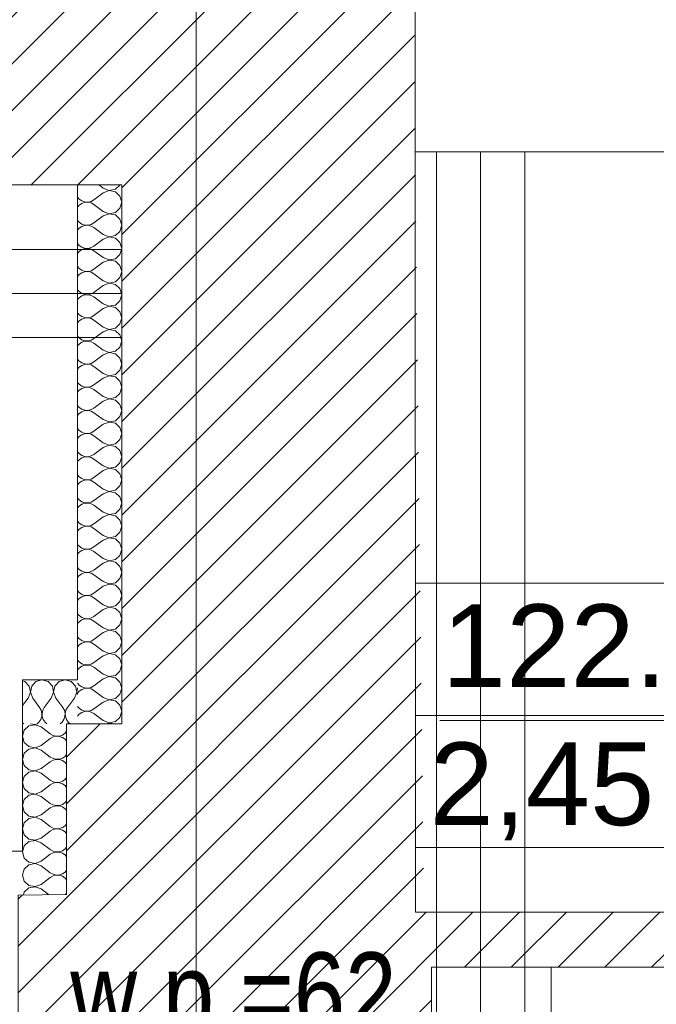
# Model space of a CAD drawing. Header units: millimetres. Extents: x -573548 to 674770, y -210017 to -47794.
# Tile 15 of 234: x 87293 to 88448, y -152610 to -150823. Entities that reach past the tile are written whole.
import ezdxf
from ezdxf.enums import TextEntityAlignment as Align

# ---------------------------------------------------------------- set-up
doc = ezdxf.new("R2010")
doc.units = ezdxf.units.MM
for name, color, linetype, lineweight in [('A.05 RZUT 1 PIĘTRA_is$0$A-OPISY-2_Nr_pióra__2', 8, 'Continuous', 9), ('A.05 RZUT 1 PIĘTRA_is$0$A-OPISY-3_Nr_pióra__6', 8, 'Continuous', 9), ('A.05 RZUT 1 PIĘTRA_is$0$belki nad_Nr_pióra__1', 8, 'Continuous', 9), ('A.05 RZUT 1 PIĘTRA_is$0$Drawing & Figure_Nr_pióra__18', 8, 'Continuous', 9), ('A.05 RZUT 1 PIĘTRA_is$0$linia nadproza_Nr_pióra__1', 8, 'Continuous', 9), ('A.05 RZUT 1 PIĘTRA_is$0$Nowe_00 ZMIANY_Nr_pióra__59', 8, 'Continuous', 9), ('A.05 RZUT 1 PIĘTRA_is$0$Nowe_Drawing & Figure_Nr_pióra__59', 8, 'Continuous', 9), ('A.05 RZUT 1 PIĘTRA_is$0$Nowe_Structural - Bearing_Nr_pióra__59', 8, 'Continuous', 9), ('A.05 RZUT 1 PIĘTRA_is$0$opisy inne_Nr_pióra__1', 8, 'Continuous', 9), ('A.05 RZUT 1 PIĘTRA_is$0$OSIE_Nr_pióra__1', 8, 'Continuous', 9), ('A.05 RZUT 1 PIĘTRA_is$0$platew_Nr_pióra__1', 8, 'Continuous', 9), ('A.05 RZUT 1 PIĘTRA_is$0$SCIANY_KONSTR_Nr_pióra__4', 8, 'Continuous', 9), ('A.05 RZUT 1 PIĘTRA_is$0$Structural - Bearing_Nr_pióra__21', 8, 'Continuous', 9), ('A.05 RZUT 1 PIĘTRA_is$0$Structural - Grid', 8, 'Continuous', 9), ('A.05 RZUT 1 PIĘTRA_is$0$Structural - Grid_Nr_pióra__17', 8, 'Continuous', 9), ('A.05 RZUT 1 PIĘTRA_is$0$WIDOK_Nr_pióra__1', 8, 'Continuous', 9)]:
    doc.layers.add(name, color=color, linetype=linetype, lineweight=lineweight)
doc.styles.add('A.05 RZUT 1 PIĘTRA_is$0$STYL_AUTOMATYCZNY_1', font='arial.ttf')
doc.styles.add('A.05 RZUT 1 PIĘTRA_is$0$STYL_AUTOMATYCZNY_4', font='arial.ttf', dxfattribs={"width": 0.8})
pattern_1 = [(45, (0, 0), (-42.426407, 42.426407), [])]

# ---------------------------------------------------------------- blocks, each defined once
blk = doc.blocks.new('*X48679')
at = {"layer": 'A.05 RZUT 1 PIĘTRA_is$0$Nowe_Drawing & Figure_Nr_pióra__59'}
for p, q in [((87728.8, -101128.9), (87720.6, -101122.8)), ((87728.8, -101128.9), (87739.5, -101133.1)), ((87739.5, -101133.2), (87728.8, -101137.3)), ((87739.5, -101133.1), (87750.8, -101130.9)), ((87750.8, -101135.4), (87739.5, -101133.2)), ((87750.8, -101130.9), (87759.2, -101123.2)), ((87759.2, -101143.1), (87750.8, -101135.4)), ((87759.2, -101123.2), (87759.4, -101122.8)), ((87682.4, -101145.2), (87685.2, -101148.6)), ((87685.2, -101148.6), (87690, -101151.9)), ((87690, -101151.9), (87695.5, -101153.8)), ((87701.3, -101154.1), (87706.9, -101152.7)), ((87706.9, -101152.7), (87712, -101149.9)), ((87728.8, -101137.3), (87712, -101149.9)), ((87762.4, -101154.1), (87759.2, -101143.1)), ((87685.2, -101159.6), (87682.4, -101163.1)), ((87690, -101156.4), (87685.2, -101159.6)), ((87695.5, -101154.5), (87690, -101156.4)), ((87695.5, -101153.8), (87701.3, -101154.1)), ((87701.3, -101154.2), (87695.5, -101154.5)), ((87706.9, -101155.5), (87701.3, -101154.2)), ((87712, -101158.3), (87706.9, -101155.5)), ((87728.8, -101170.9), (87712, -101158.3)), ((87728.8, -101170.9), (87739.5, -101175.1)), ((87750.8, -101172.9), (87759.2, -101165.2)), ((87759.2, -101165.2), (87762.4, -101154.1)), ((87682.4, -101187.2), (87685.2, -101190.6)), ((87728.8, -101179.3), (87712, -101191.9)), ((87739.5, -101175.2), (87728.8, -101179.3)), ((87739.5, -101175.1), (87750.8, -101172.9)), ((87750.8, -101177.4), (87739.5, -101175.2)), ((87759.2, -101185.1), (87750.8, -101177.4)), ((87762.4, -101196.1), (87759.2, -101185.1)), ((87685.2, -101201.6), (87682.4, -101205.1)), ((87685.2, -101190.6), (87690, -101193.9)), ((87690, -101198.4), (87685.2, -101201.6)), ((87690, -101193.9), (87695.5, -101195.8)), ((87695.5, -101196.5), (87690, -101198.4)), ((87695.5, -101195.8), (87701.3, -101196.1)), ((87701.3, -101196.2), (87695.5, -101196.5)), ((87701.3, -101196.1), (87706.9, -101194.7)), ((87706.9, -101197.5), (87701.3, -101196.2)), ((87706.9, -101194.7), (87712, -101191.9)), ((87712, -101200.3), (87706.9, -101197.5)), ((87728.8, -101212.9), (87712, -101200.3)), ((87759.2, -101207.2), (87762.4, -101196.1)), ((87728.8, -101221.3), (87712, -101233.9)), ((87728.8, -101212.9), (87739.5, -101217.1)), ((87739.5, -101217.2), (87728.8, -101221.3)), ((87739.5, -101217.1), (87750.8, -101214.9)), ((87750.8, -101219.4), (87739.5, -101217.2)), ((87750.8, -101214.9), (87759.2, -101207.2)), ((87759.2, -101227.1), (87750.8, -101219.4)), ((87682.4, -101229.2), (87685.2, -101232.6)), ((87685.2, -101232.6), (87690, -101235.9)), ((87690, -101240.4), (87685.2, -101243.6)), ((87690, -101235.9), (87695.5, -101237.8)), ((87695.5, -101238.5), (87690, -101240.4)), ((87695.5, -101237.8), (87701.3, -101238.1)), ((87701.3, -101238.2), (87695.5, -101238.5)), ((87701.3, -101238.1), (87706.9, -101236.7)), ((87706.9, -101239.5), (87701.3, -101238.2)), ((87706.9, -101236.7), (87712, -101233.9)), ((87712, -101242.3), (87706.9, -101239.5)), ((87728.8, -101254.9), (87712, -101242.3)), ((87762.4, -101238.1), (87759.2, -101227.1)), ((87759.2, -101249.2), (87762.4, -101238.1)), ((87685.2, -101243.6), (87682.4, -101247.1)), ((87728.8, -101254.9), (87739.5, -101259.1)), ((87739.5, -101259.2), (87728.8, -101263.3)), ((87739.5, -101259.1), (87750.8, -101256.9)), ((87750.8, -101261.4), (87739.5, -101259.2)), ((87750.8, -101256.9), (87759.2, -101249.2)), ((87682.4, -101271.2), (87685.2, -101274.6)), ((87685.2, -101274.6), (87690, -101277.9)), ((87690, -101277.9), (87695.5, -101279.8)), ((87706.9, -101278.7), (87712, -101275.9)), ((87728.8, -101263.3), (87712, -101275.9)), ((87759.2, -101269.1), (87750.8, -101261.4)), ((87762.4, -101280.1), (87759.2, -101269.1)), ((87685.2, -101285.6), (87682.4, -101289.1)), ((87690, -101282.4), (87685.2, -101285.6)), ((87695.5, -101280.5), (87690, -101282.4)), ((87695.5, -101279.8), (87701.3, -101280.1)), ((87701.3, -101280.2), (87695.5, -101280.5)), ((87701.3, -101280.1), (87706.9, -101278.7)), ((87706.9, -101281.5), (87701.3, -101280.2)), ((87712, -101284.3), (87706.9, -101281.5)), ((87728.8, -101296.9), (87712, -101284.3)), ((87750.8, -101298.9), (87759.2, -101291.2)), ((87759.2, -101291.2), (87762.4, -101280.1)), ((87682.4, -101313.2), (87685.2, -101316.6)), ((87728.8, -101305.3), (87712, -101317.9)), ((87728.8, -101296.9), (87739.5, -101301.1)), ((87739.5, -101301.2), (87728.8, -101305.3)), ((87739.5, -101301.1), (87750.8, -101298.9)), ((87750.8, -101303.4), (87739.5, -101301.2)), ((87759.2, -101311.1), (87750.8, -101303.4)), ((87762.4, -101322.1), (87759.2, -101311.1)), ((87685.2, -101327.6), (87682.4, -101331.1)), ((87685.2, -101316.6), (87690, -101319.9)), ((87690, -101324.4), (87685.2, -101327.6)), ((87690, -101319.9), (87695.5, -101321.8)), ((87695.5, -101322.5), (87690, -101324.4)), ((87695.5, -101321.8), (87701.3, -101322.1)), ((87701.3, -101322.2), (87695.5, -101322.5)), ((87701.3, -101322.1), (87706.9, -101320.7)), ((87706.9, -101323.5), (87701.3, -101322.2)), ((87706.9, -101320.7), (87712, -101317.9)), ((87712, -101326.3), (87706.9, -101323.5)), ((87728.8, -101338.9), (87712, -101326.3)), ((87759.2, -101333.2), (87762.4, -101322.1)), ((87728.8, -101347.3), (87712, -101359.9)), ((87728.8, -101338.9), (87739.5, -101343.1)), ((87739.5, -101343.2), (87728.8, -101347.3)), ((87739.5, -101343.1), (87750.8, -101340.9)), ((87750.8, -101345.4), (87739.5, -101343.2)), ((87750.8, -101340.9), (87759.2, -101333.2)), ((87759.2, -101353.1), (87750.8, -101345.4)), ((87682.4, -101355.2), (87685.2, -101358.6)), ((87685.2, -101358.6), (87690, -101361.9)), ((87690, -101366.4), (87685.2, -101369.6)), ((87690, -101361.9), (87695.5, -101363.8)), ((87695.5, -101364.5), (87690, -101366.4)), ((87695.5, -101363.8), (87701.3, -101364.1)), ((87701.3, -101364.2), (87695.5, -101364.5)), ((87701.3, -101364.1), (87706.9, -101362.7)), ((87706.9, -101365.5), (87701.3, -101364.2)), ((87706.9, -101362.7), (87712, -101359.9)), ((87712, -101368.3), (87706.9, -101365.5)), ((87762.4, -101364.1), (87759.2, -101353.1)), ((87759.2, -101375.2), (87762.4, -101364.1)), ((87685.2, -101369.6), (87682.4, -101373.1)), ((87728.8, -101380.9), (87712, -101368.3)), ((87728.8, -101380.9), (87739.5, -101385.1)), ((87739.5, -101385.2), (87728.8, -101389.3)), ((87739.5, -101385.1), (87750.8, -101382.9)), ((87750.8, -101387.4), (87739.5, -101385.2)), ((87750.8, -101382.9), (87759.2, -101375.2)), ((87682.4, -101397.2), (87685.2, -101400.6)), ((87685.2, -101400.6), (87690, -101403.9)), ((87706.9, -101404.7), (87712, -101401.9)), ((87728.8, -101389.3), (87712, -101401.9)), ((87759.2, -101395.1), (87750.8, -101387.4)), ((87762.4, -101406.1), (87759.2, -101395.1)), ((87685.2, -101411.6), (87682.4, -101415.1)), ((87690, -101408.4), (87685.2, -101411.6)), ((87690, -101403.9), (87695.5, -101405.8)), ((87695.5, -101406.5), (87690, -101408.4)), ((87695.5, -101405.8), (87701.3, -101406.1)), ((87701.3, -101406.2), (87695.5, -101406.5)), ((87701.3, -101406.1), (87706.9, -101404.7)), ((87706.9, -101407.5), (87701.3, -101406.2)), ((87712, -101410.3), (87706.9, -101407.5)), ((87728.8, -101422.9), (87712, -101410.3)), ((87750.8, -101424.9), (87759.2, -101417.2)), ((87759.2, -101417.2), (87762.4, -101406.1)), ((87682.4, -101439.2), (87685.2, -101442.6)), ((87728.8, -101431.3), (87712, -101443.9)), ((87728.8, -101422.9), (87739.5, -101427.1)), ((87739.5, -101427.2), (87728.8, -101431.3)), ((87739.5, -101427.1), (87750.8, -101424.9)), ((87750.8, -101429.4), (87739.5, -101427.2)), ((87759.2, -101437.1), (87750.8, -101429.4)), ((87762.4, -101448.1), (87759.2, -101437.1)), ((87685.2, -101453.6), (87682.4, -101457.1)), ((87685.2, -101442.6), (87690, -101445.9)), ((87690, -101450.4), (87685.2, -101453.6)), ((87690, -101445.9), (87695.5, -101447.8)), ((87695.5, -101448.5), (87690, -101450.4)), ((87695.5, -101447.8), (87701.3, -101448.1)), ((87701.3, -101448.2), (87695.5, -101448.5)), ((87701.3, -101448.1), (87706.9, -101446.7)), ((87706.9, -101449.5), (87701.3, -101448.2)), ((87706.9, -101446.7), (87712, -101443.9)), ((87712, -101452.3), (87706.9, -101449.5)), ((87728.8, -101464.9), (87712, -101452.3)), ((87759.2, -101459.2), (87762.4, -101448.1)), ((87728.8, -101473.3), (87712, -101485.9)), ((87728.8, -101464.9), (87739.5, -101469.1)), ((87739.5, -101469.2), (87728.8, -101473.3)), ((87739.5, -101469.1), (87750.8, -101466.9)), ((87750.8, -101471.4), (87739.5, -101469.2)), ((87750.8, -101466.9), (87759.2, -101459.2)), ((87759.2, -101479.1), (87750.8, -101471.4)), ((87682.4, -101481.2), (87685.2, -101484.6)), ((87685.2, -101484.6), (87690, -101487.9)), ((87690, -101492.4), (87685.2, -101495.6)), ((87690, -101487.9), (87695.5, -101489.8)), ((87695.5, -101490.5), (87690, -101492.4)), ((87695.5, -101489.8), (87701.3, -101490.1)), ((87701.3, -101490.2), (87695.5, -101490.5)), ((87701.3, -101490.1), (87706.9, -101488.7)), ((87706.9, -101491.5), (87701.3, -101490.2)), ((87706.9, -101488.7), (87712, -101485.9)), ((87712, -101494.3), (87706.9, -101491.5)), ((87762.4, -101490.1), (87759.2, -101479.1)), ((87759.2, -101501.2), (87762.4, -101490.1)), ((87685.2, -101495.6), (87682.4, -101499.1)), ((87728.8, -101506.9), (87712, -101494.3)), ((87728.8, -101506.9), (87739.5, -101511.1)), ((87739.5, -101511.1), (87750.8, -101508.9)), ((87750.8, -101508.9), (87759.2, -101501.2)), ((87682.4, -101523.2), (87685.2, -101526.6)), ((87685.2, -101526.6), (87690, -101529.9)), ((87706.9, -101530.7), (87712, -101527.9)), ((87728.8, -101515.3), (87712, -101527.9)), ((87739.5, -101511.2), (87728.8, -101515.3)), ((87750.8, -101513.4), (87739.5, -101511.2)), ((87759.2, -101521.1), (87750.8, -101513.4)), ((87762.4, -101532.1), (87759.2, -101521.1)), ((87685.2, -101537.6), (87682.4, -101541.1)), ((87690, -101534.4), (87685.2, -101537.6)), ((87690, -101529.9), (87695.5, -101531.8)), ((87695.5, -101532.5), (87690, -101534.4)), ((87695.5, -101531.8), (87701.3, -101532.1)), ((87701.3, -101532.2), (87695.5, -101532.5)), ((87701.3, -101532.1), (87706.9, -101530.7)), ((87706.9, -101533.5), (87701.3, -101532.2)), ((87712, -101536.3), (87706.9, -101533.5)), ((87728.8, -101548.9), (87712, -101536.3)), ((87750.8, -101550.9), (87759.2, -101543.2)), ((87759.2, -101543.2), (87762.4, -101532.1)), ((87728.8, -101557.3), (87712, -101569.9)), ((87728.8, -101548.9), (87739.5, -101553.1)), ((87739.5, -101553.2), (87728.8, -101557.3)), ((87739.5, -101553.1), (87750.8, -101550.9)), ((87750.8, -101555.4), (87739.5, -101553.2)), ((87759.2, -101563.1), (87750.8, -101555.4)), ((87762.4, -101574.1), (87759.2, -101563.1)), ((87682.4, -101565.2), (87685.2, -101568.6)), ((87685.2, -101579.6), (87682.4, -101583.1)), ((87685.2, -101568.6), (87690, -101571.9)), ((87690, -101576.4), (87685.2, -101579.6)), ((87690, -101571.9), (87695.5, -101573.8)), ((87695.5, -101574.5), (87690, -101576.4)), ((87695.5, -101573.8), (87701.3, -101574.1)), ((87701.3, -101574.2), (87695.5, -101574.5)), ((87701.3, -101574.1), (87706.9, -101572.7)), ((87706.9, -101575.5), (87701.3, -101574.2)), ((87706.9, -101572.7), (87712, -101569.9)), ((87712, -101578.3), (87706.9, -101575.5)), ((87728.8, -101590.9), (87712, -101578.3)), ((87759.2, -101585.2), (87762.4, -101574.1)), ((87728.8, -101599.3), (87712, -101611.9)), ((87728.8, -101590.9), (87739.5, -101595.1)), ((87739.5, -101595.2), (87728.8, -101599.3)), ((87739.5, -101595.1), (87750.8, -101592.9)), ((87750.8, -101597.4), (87739.5, -101595.2)), ((87750.8, -101592.9), (87759.2, -101585.2)), ((87759.2, -101605.1), (87750.8, -101597.4)), ((87682.4, -101607.2), (87685.2, -101610.6)), ((87685.2, -101610.6), (87690, -101613.9)), ((87690, -101613.9), (87695.5, -101615.8)), ((87695.5, -101616.5), (87690, -101618.4)), ((87695.5, -101615.8), (87701.3, -101616.1)), ((87701.3, -101616.2), (87695.5, -101616.5)), ((87701.3, -101616.1), (87706.9, -101614.7)), ((87706.9, -101617.5), (87701.3, -101616.2)), ((87706.9, -101614.7), (87712, -101611.9)), ((87712, -101620.3), (87706.9, -101617.5)), ((87762.4, -101616.1), (87759.2, -101605.1)), ((87759.2, -101627.2), (87762.4, -101616.1)), ((87685.2, -101621.6), (87682.4, -101625.1)), ((87690, -101618.4), (87685.2, -101621.6)), ((87728.8, -101632.9), (87712, -101620.3)), ((87728.8, -101632.9), (87739.5, -101637.1)), ((87739.5, -101637.1), (87750.8, -101634.9)), ((87750.8, -101634.9), (87759.2, -101627.2)), ((87682.4, -101649.2), (87685.2, -101652.6)), ((87685.2, -101652.6), (87690, -101655.9)), ((87728.8, -101641.3), (87712, -101653.9)), ((87739.5, -101637.2), (87728.8, -101641.3)), ((87750.8, -101639.4), (87739.5, -101637.2)), ((87759.2, -101647.1), (87750.8, -101639.4)), ((87762.4, -101658.1), (87759.2, -101647.1)), ((87685.2, -101663.6), (87682.4, -101667.1)), ((87690, -101660.4), (87685.2, -101663.6)), ((87690, -101655.9), (87695.5, -101657.8)), ((87695.5, -101658.5), (87690, -101660.4)), ((87695.5, -101657.8), (87701.3, -101658.1)), ((87701.3, -101658.2), (87695.5, -101658.5)), ((87701.3, -101658.1), (87706.9, -101656.7)), ((87706.9, -101659.5), (87701.3, -101658.2)), ((87706.9, -101656.7), (87712, -101653.9)), ((87712, -101662.3), (87706.9, -101659.5)), ((87728.8, -101674.9), (87712, -101662.3)), ((87750.8, -101676.9), (87759.2, -101669.2)), ((87759.2, -101669.2), (87762.4, -101658.1)), ((87728.8, -101683.3), (87712, -101695.9)), ((87728.8, -101674.9), (87739.5, -101679.1)), ((87739.5, -101679.2), (87728.8, -101683.3)), ((87739.5, -101679.1), (87750.8, -101676.9)), ((87750.8, -101681.4), (87739.5, -101679.2)), ((87759.2, -101689.1), (87750.8, -101681.4)), ((87762.4, -101700.1), (87759.2, -101689.1)), ((87682.4, -101691.2), (87685.2, -101694.6)), ((87685.2, -101705.6), (87682.4, -101709.1)), ((87685.2, -101694.6), (87690, -101697.9)), ((87690, -101702.4), (87685.2, -101705.6)), ((87690, -101697.9), (87695.5, -101699.8)), ((87695.5, -101700.5), (87690, -101702.4)), ((87695.5, -101699.8), (87701.3, -101700.1)), ((87701.3, -101700.2), (87695.5, -101700.5)), ((87701.3, -101700.1), (87706.9, -101698.7)), ((87706.9, -101701.5), (87701.3, -101700.2)), ((87706.9, -101698.7), (87712, -101695.9)), ((87712, -101704.3), (87706.9, -101701.5)), ((87728.8, -101716.9), (87712, -101704.3)), ((87759.2, -101711.2), (87762.4, -101700.1)), ((87728.8, -101725.3), (87712, -101737.9)), ((87728.8, -101716.9), (87739.5, -101721.1)), ((87739.5, -101721.2), (87728.8, -101725.3)), ((87739.5, -101721.1), (87750.8, -101718.9)), ((87750.8, -101723.4), (87739.5, -101721.2)), ((87750.8, -101718.9), (87759.2, -101711.2)), ((87759.2, -101731.1), (87750.8, -101723.4)), ((87682.4, -101733.2), (87685.2, -101736.6)), ((87685.2, -101736.6), (87690, -101739.9)), ((87690, -101739.9), (87695.5, -101741.8)), ((87695.5, -101742.5), (87690, -101744.4)), ((87695.5, -101741.8), (87701.3, -101742.1)), ((87701.3, -101742.2), (87695.5, -101742.5)), ((87701.3, -101742.1), (87706.9, -101740.7)), ((87706.9, -101743.5), (87701.3, -101742.2)), ((87706.9, -101740.7), (87712, -101737.9)), ((87762.4, -101742.1), (87759.2, -101731.1)), ((87759.2, -101753.2), (87762.4, -101742.1)), ((87685.2, -101747.6), (87682.4, -101751.1)), ((87690, -101744.4), (87685.2, -101747.6)), ((87712, -101746.3), (87706.9, -101743.5)), ((87728.8, -101758.9), (87712, -101746.3)), ((87728.8, -101758.9), (87739.5, -101763.1)), ((87739.5, -101763.1), (87750.8, -101760.9)), ((87750.8, -101760.9), (87759.2, -101753.2)), ((87682.4, -101775.2), (87685.2, -101778.6)), ((87685.2, -101778.6), (87690, -101781.9)), ((87728.8, -101767.3), (87712, -101779.9)), ((87739.5, -101763.2), (87728.8, -101767.3)), ((87750.8, -101765.4), (87739.5, -101763.2)), ((87759.2, -101773.1), (87750.8, -101765.4)), ((87762.4, -101784.1), (87759.2, -101773.1)), ((87685.2, -101789.6), (87682.4, -101793.1)), ((87690, -101786.4), (87685.2, -101789.6)), ((87690, -101781.9), (87695.5, -101783.8)), ((87695.5, -101784.5), (87690, -101786.4)), ((87695.5, -101783.8), (87701.3, -101784.1)), ((87701.3, -101784.2), (87695.5, -101784.5)), ((87701.3, -101784.1), (87706.9, -101782.7)), ((87706.9, -101785.5), (87701.3, -101784.2)), ((87706.9, -101782.7), (87712, -101779.9)), ((87712, -101788.3), (87706.9, -101785.5)), ((87728.8, -101800.9), (87712, -101788.3)), ((87750.8, -101802.9), (87759.2, -101795.2)), ((87759.2, -101795.2), (87762.4, -101784.1)), ((87728.8, -101809.3), (87712, -101821.9)), ((87728.8, -101800.9), (87739.5, -101805.1)), ((87739.5, -101805.2), (87728.8, -101809.3)), ((87739.5, -101805.1), (87750.8, -101802.9)), ((87750.8, -101807.4), (87739.5, -101805.2)), ((87759.2, -101815.1), (87750.8, -101807.4)), ((87682.4, -101817.2), (87685.2, -101820.6)), ((87685.2, -101831.6), (87682.4, -101835.1)), ((87685.2, -101820.6), (87690, -101823.9)), ((87690, -101828.4), (87685.2, -101831.6)), ((87690, -101823.9), (87695.5, -101825.8)), ((87695.5, -101826.5), (87690, -101828.4)), ((87695.5, -101825.8), (87701.3, -101826.1)), ((87701.3, -101826.2), (87695.5, -101826.5)), ((87701.3, -101826.1), (87706.9, -101824.7)), ((87706.9, -101827.5), (87701.3, -101826.2)), ((87706.9, -101824.7), (87712, -101821.9)), ((87712, -101830.3), (87706.9, -101827.5)), ((87728.8, -101842.9), (87712, -101830.3)), ((87762.4, -101826.1), (87759.2, -101815.1)), ((87759.2, -101837.2), (87762.4, -101826.1)), ((87728.8, -101842.9), (87739.5, -101847.1)), ((87739.5, -101847.2), (87728.8, -101851.3)), ((87739.5, -101847.1), (87750.8, -101844.9)), ((87750.8, -101849.4), (87739.5, -101847.2)), ((87750.8, -101844.9), (87759.2, -101837.2)), ((87759.2, -101857.1), (87750.8, -101849.4)), ((87682.4, -101859.2), (87685.2, -101862.6)), ((87685.2, -101862.6), (87690, -101865.9)), ((87690, -101865.9), (87695.5, -101867.8)), ((87695.5, -101867.8), (87701.3, -101868.1)), ((87701.3, -101868.2), (87695.5, -101868.5)), ((87701.3, -101868.1), (87706.9, -101866.7)), ((87706.9, -101869.5), (87701.3, -101868.2)), ((87706.9, -101866.7), (87712, -101863.9)), ((87728.8, -101851.3), (87712, -101863.9)), ((87762.4, -101868.1), (87759.2, -101857.1)), ((87759.2, -101879.2), (87762.4, -101868.1)), ((87685.2, -101873.6), (87682.4, -101877.1)), ((87690, -101870.4), (87685.2, -101873.6)), ((87695.5, -101868.5), (87690, -101870.4)), ((87712, -101872.3), (87706.9, -101869.5)), ((87728.8, -101884.9), (87712, -101872.3)), ((87728.8, -101884.9), (87739.5, -101889.1)), ((87750.8, -101886.9), (87759.2, -101879.2)), ((87682.4, -101901.2), (87685.2, -101904.6)), ((87728.8, -101893.3), (87712, -101905.9)), ((87739.5, -101889.2), (87728.8, -101893.3)), ((87739.5, -101889.1), (87750.8, -101886.9)), ((87750.8, -101891.4), (87739.5, -101889.2)), ((87759.2, -101899.1), (87750.8, -101891.4)), ((87762.4, -101910.1), (87759.2, -101899.1)), ((87685.2, -101915.6), (87682.4, -101919.1)), ((87685.2, -101904.6), (87690, -101907.9)), ((87690, -101912.4), (87685.2, -101915.6)), ((87690, -101907.9), (87695.5, -101909.8)), ((87695.5, -101910.5), (87690, -101912.4)), ((87695.5, -101909.8), (87701.3, -101910.1)), ((87701.3, -101910.2), (87695.5, -101910.5)), ((87701.3, -101910.1), (87706.9, -101908.7)), ((87706.9, -101911.5), (87701.3, -101910.2)), ((87706.9, -101908.7), (87712, -101905.9)), ((87712, -101914.3), (87706.9, -101911.5)), ((87728.8, -101926.9), (87712, -101914.3)), ((87750.8, -101928.9), (87759.2, -101921.2)), ((87759.2, -101921.2), (87762.4, -101910.1)), ((87728.8, -101935.3), (87712, -101947.9)), ((87728.8, -101926.9), (87739.5, -101931.1)), ((87739.5, -101931.2), (87728.8, -101935.3)), ((87739.5, -101931.1), (87750.8, -101928.9)), ((87750.8, -101933.4), (87739.5, -101931.2)), ((87759.2, -101941.1), (87750.8, -101933.4)), ((87682.4, -101943.2), (87685.2, -101946.6)), ((87685.2, -101946.6), (87690, -101949.9)), ((87690, -101954.4), (87685.2, -101957.6)), ((87690, -101949.9), (87695.5, -101951.8)), ((87695.5, -101952.5), (87690, -101954.4)), ((87695.5, -101951.8), (87701.3, -101952.1)), ((87701.3, -101952.2), (87695.5, -101952.5)), ((87701.3, -101952.1), (87706.9, -101950.7)), ((87706.9, -101953.5), (87701.3, -101952.2)), ((87706.9, -101950.7), (87712, -101947.9)), ((87712, -101956.3), (87706.9, -101953.5)), ((87728.8, -101968.9), (87712, -101956.3)), ((87762.4, -101952.1), (87759.2, -101941.1)), ((87759.2, -101963.2), (87762.4, -101952.1)), ((87685.2, -101957.6), (87682.4, -101961.1)), ((87728.8, -101968.9), (87739.5, -101973.1)), ((87739.5, -101973.2), (87728.8, -101977.3)), ((87739.5, -101973.1), (87750.8, -101970.9)), ((87750.8, -101975.4), (87739.5, -101973.2)), ((87750.8, -101970.9), (87759.2, -101963.2)), ((87759.2, -101983.1), (87750.8, -101975.4)), ((87682.4, -101985.2), (87685.2, -101988.6)), ((87685.2, -101988.6), (87690, -101991.9)), ((87690, -101991.9), (87695.5, -101993.8)), ((87701.3, -101994.1), (87706.9, -101992.7)), ((87706.9, -101992.7), (87712, -101989.9)), ((87728.8, -101977.3), (87712, -101989.9)), ((87762.4, -101994.1), (87759.2, -101983.1)), ((87685.2, -101999.6), (87682.4, -102003.1)), ((87690, -101996.4), (87685.2, -101999.6)), ((87695.5, -101994.5), (87690, -101996.4)), ((87695.5, -101993.8), (87701.3, -101994.1)), ((87701.3, -101994.2), (87695.5, -101994.5)), ((87706.9, -101995.5), (87701.3, -101994.2)), ((87712, -101998.3), (87706.9, -101995.5)), ((87728.8, -102010.9), (87712, -101998.3)), ((87728.8, -102010.9), (87739.5, -102015.1)), ((87750.8, -102012.9), (87759.2, -102005.2)), ((87759.2, -102005.2), (87762.4, -101994.1)), ((87682.4, -102027.2), (87685.2, -102030.6)), ((87728.8, -102019.3), (87712, -102031.9)), ((87739.5, -102015.2), (87728.8, -102019.3)), ((87739.5, -102015.1), (87750.8, -102012.9)), ((87750.8, -102017.4), (87739.5, -102015.2)), ((87759.2, -102025.1), (87750.8, -102017.4)), ((87762.4, -102036.1), (87759.2, -102025.1)), ((87685.2, -102041.6), (87682.4, -102045.1)), ((87685.2, -102030.6), (87690, -102033.9)), ((87690, -102038.4), (87685.2, -102041.6)), ((87690, -102033.9), (87695.5, -102035.8)), ((87695.5, -102036.5), (87690, -102038.4)), ((87695.5, -102035.8), (87701.3, -102036.1)), ((87701.3, -102036.2), (87695.5, -102036.5)), ((87701.3, -102036.1), (87706.9, -102034.7)), ((87706.9, -102037.5), (87701.3, -102036.2)), ((87706.9, -102034.7), (87712, -102031.9)), ((87712, -102040.3), (87706.9, -102037.5)), ((87728.8, -102052.9), (87712, -102040.3)), ((87759.2, -102047.2), (87762.4, -102036.1)), ((87728.8, -102061.3), (87712, -102073.9)), ((87728.8, -102052.9), (87739.5, -102057.1)), ((87739.5, -102057.2), (87728.8, -102061.3)), ((87739.5, -102057.1), (87750.8, -102054.9)), ((87750.8, -102059.4), (87739.5, -102057.2)), ((87750.8, -102054.9), (87759.2, -102047.2)), ((87759.2, -102067.1), (87750.8, -102059.4)), ((87682.4, -102069.2), (87685.2, -102072.6)), ((87685.2, -102072.6), (87690, -102075.9)), ((87690, -102080.4), (87685.2, -102083.6)), ((87690, -102075.9), (87695.5, -102077.8)), ((87695.5, -102078.5), (87690, -102080.4)), ((87695.5, -102077.8), (87701.3, -102078.1)), ((87701.3, -102078.2), (87695.5, -102078.5)), ((87701.3, -102078.1), (87706.9, -102076.7)), ((87706.9, -102079.5), (87701.3, -102078.2)), ((87706.9, -102076.7), (87712, -102073.9)), ((87712, -102082.3), (87706.9, -102079.5)), ((87728.8, -102094.9), (87712, -102082.3)), ((87762.4, -102078.1), (87759.2, -102067.1)), ((87759.2, -102089.2), (87762.4, -102078.1)), ((87685.2, -102083.6), (87682.4, -102087.1)), ((87728.8, -102094.9), (87739.5, -102099.1)), ((87739.5, -102099.2), (87735.4, -102100.8)), ((87739.5, -102099.1), (87750.8, -102096.9)), ((87747.7, -102100.8), (87739.5, -102099.2)), ((87750.8, -102096.9), (87759.2, -102089.2))]:
    blk.add_line(p, q, dxfattribs=at)
blk = doc.blocks.new('A.05 RZUT 1 PIĘTRA_is$0$Wypełnienie_7_1')
at = {"layer": 'A.05 RZUT 1 PIĘTRA_is$0$Nowe_Drawing & Figure_Nr_pióra__59'}
blk.add_blockref('*X48679', (0, 0), dxfattribs=at)
blk = doc.blocks.new('*X48681')
at = {"layer": 'A.05 RZUT 1 PIĘTRA_is$0$Nowe_Drawing & Figure_Nr_pióra__59'}
for p, q in [((87586.8, -102023.9), (87582.4, -102022.7)), ((87594.5, -102032.4), (87586.8, -102023.9)), ((87606.7, -102023.9), (87599, -102032.4)), ((87617.7, -102020.8), (87606.7, -102023.9)), ((87628.8, -102023.9), (87617.7, -102020.8)), ((87636.5, -102032.4), (87628.8, -102023.9)), ((87648.7, -102023.9), (87641, -102032.4)), ((87659.7, -102020.8), (87648.7, -102023.9)), ((87670.8, -102023.9), (87659.7, -102020.8)), ((87678.5, -102032.4), (87670.8, -102023.9)), ((87592.5, -102054.4), (87596.7, -102043.7)), ((87596.7, -102043.7), (87594.5, -102032.4)), ((87599, -102032.4), (87596.8, -102043.7)), ((87596.8, -102043.7), (87600.9, -102054.4)), ((87634.5, -102054.4), (87638.7, -102043.7)), ((87638.7, -102043.7), (87636.5, -102032.4)), ((87641, -102032.4), (87638.8, -102043.7)), ((87638.8, -102043.7), (87642.9, -102054.4)), ((87676.5, -102054.4), (87680.7, -102043.7)), ((87680.7, -102043.7), (87678.5, -102032.4)), ((87682.4, -102035.4), (87680.8, -102043.7)), ((87680.8, -102043.7), (87682.4, -102047.7)), ((87592.5, -102054.4), (87582.4, -102067.9)), ((87600.9, -102054.4), (87613.5, -102071.2)), ((87634.5, -102054.4), (87621.9, -102071.2)), ((87642.9, -102054.4), (87655.5, -102071.2)), ((87676.5, -102054.4), (87663.9, -102071.2)), ((87616.3, -102076.3), (87613.5, -102071.2)), ((87617.7, -102081.9), (87616.3, -102076.3)), ((87617.4, -102087.7), (87617.7, -102081.9)), ((87619.1, -102076.3), (87617.8, -102081.9)), ((87617.8, -102081.9), (87618.1, -102087.7)), ((87621.9, -102071.2), (87619.1, -102076.3)), ((87658.3, -102076.3), (87655.5, -102071.2)), ((87659.7, -102081.9), (87658.3, -102076.3)), ((87659.4, -102087.7), (87659.7, -102081.9)), ((87661.1, -102076.3), (87659.8, -102081.9)), ((87659.8, -102081.9), (87660.1, -102087.7)), ((87663.9, -102071.2), (87661.1, -102076.3)), ((87582.4, -102098.9), (87584.7, -102100.8)), ((87608.8, -102100.8), (87612.2, -102098)), ((87612.2, -102098), (87615.5, -102093.2)), ((87615.5, -102093.2), (87617.4, -102087.7)), ((87618.1, -102087.7), (87620, -102093.2)), ((87620, -102093.2), (87623.2, -102098)), ((87623.2, -102098), (87626.7, -102100.8)), ((87650.8, -102100.8), (87654.2, -102098)), ((87654.2, -102098), (87657.5, -102093.2)), ((87657.5, -102093.2), (87659.4, -102087.7)), ((87660.1, -102087.7), (87662, -102093.2)), ((87662, -102093.2), (87665.2, -102098)), ((87665.2, -102098), (87668.7, -102100.8))]:
    blk.add_line(p, q, dxfattribs=at)
blk = doc.blocks.new('A.05 RZUT 1 PIĘTRA_is$0$Wypełnienie_8_1')
at = {"layer": 'A.05 RZUT 1 PIĘTRA_is$0$Nowe_Drawing & Figure_Nr_pióra__59'}
blk.add_blockref('*X48681', (0, 0), dxfattribs=at)
blk = doc.blocks.new('*X48683')
at = {"layer": 'A.05 RZUT 1 PIĘTRA_is$0$Nowe_Drawing & Figure_Nr_pióra__59'}
for p, q in [((87585.5, -102112.4), (87582.4, -102123.4)), ((87594, -102104.6), (87585.5, -102112.4)), ((87605.3, -102102.5), (87594, -102104.6)), ((87597, -102100.8), (87605.3, -102102.3)), ((87605.3, -102102.3), (87609.3, -102100.8)), ((87616, -102106.6), (87605.3, -102102.5)), ((87616, -102106.6), (87632.8, -102119.2)), ((87654.8, -102121.2), (87659.6, -102117.9)), ((87659.6, -102117.9), (87662.4, -102114.5)), ((87582.4, -102123.4), (87585.5, -102134.5)), ((87585.5, -102134.5), (87594, -102142.2)), ((87616, -102140.2), (87632.8, -102127.6)), ((87632.8, -102119.2), (87637.9, -102122)), ((87637.9, -102124.8), (87632.8, -102127.6)), ((87637.9, -102122), (87643.5, -102123.3)), ((87643.5, -102123.5), (87637.9, -102124.8)), ((87643.5, -102123.3), (87649.3, -102123.1)), ((87649.3, -102123.8), (87643.5, -102123.5)), ((87649.3, -102123.1), (87654.8, -102121.2)), ((87654.8, -102125.6), (87649.3, -102123.8)), ((87659.6, -102128.9), (87654.8, -102125.6)), ((87662.4, -102132.3), (87659.6, -102128.9)), ((87594, -102146.6), (87585.5, -102154.4)), ((87594, -102142.2), (87605.3, -102144.3)), ((87605.3, -102144.5), (87594, -102146.6)), ((87605.3, -102144.3), (87616, -102140.2)), ((87616, -102148.6), (87605.3, -102144.5)), ((87616, -102148.6), (87632.8, -102161.2)), ((87585.5, -102154.4), (87582.4, -102165.4)), ((87582.4, -102165.4), (87585.5, -102176.5)), ((87616, -102182.2), (87632.8, -102169.6)), ((87632.8, -102161.2), (87637.9, -102164)), ((87637.9, -102166.8), (87632.8, -102169.6)), ((87637.9, -102164), (87643.5, -102165.3)), ((87643.5, -102165.5), (87637.9, -102166.8)), ((87643.5, -102165.3), (87649.3, -102165.1)), ((87649.3, -102165.8), (87643.5, -102165.5)), ((87649.3, -102165.1), (87654.8, -102163.2)), ((87654.8, -102167.6), (87649.3, -102165.8)), ((87654.8, -102163.2), (87659.6, -102159.9)), ((87659.6, -102170.9), (87654.8, -102167.6)), ((87659.6, -102159.9), (87662.4, -102156.5)), ((87662.4, -102174.3), (87659.6, -102170.9)), ((87585.5, -102176.5), (87594, -102184.2)), ((87594, -102188.6), (87585.5, -102196.4)), ((87594, -102184.2), (87605.3, -102186.3)), ((87605.3, -102186.5), (87594, -102188.6)), ((87605.3, -102186.3), (87616, -102182.2)), ((87616, -102190.6), (87605.3, -102186.5)), ((87585.5, -102196.4), (87582.4, -102207.4)), ((87582.4, -102207.4), (87585.5, -102218.5)), ((87616, -102190.6), (87632.8, -102203.2)), ((87632.8, -102203.2), (87637.9, -102206)), ((87637.9, -102206), (87643.5, -102207.3)), ((87643.5, -102207.5), (87637.9, -102208.8)), ((87643.5, -102207.3), (87649.3, -102207.1)), ((87649.3, -102207.8), (87643.5, -102207.5)), ((87649.3, -102207.1), (87654.8, -102205.2)), ((87654.8, -102205.2), (87659.6, -102201.9)), ((87659.6, -102201.9), (87662.4, -102198.5)), ((87585.5, -102218.5), (87594, -102226.2)), ((87605.3, -102228.3), (87616, -102224.2)), ((87616, -102224.2), (87632.8, -102211.6)), ((87637.9, -102208.8), (87632.8, -102211.6)), ((87654.8, -102209.6), (87649.3, -102207.8)), ((87659.6, -102212.9), (87654.8, -102209.6)), ((87662.4, -102216.3), (87659.6, -102212.9)), ((87585.5, -102238.4), (87582.4, -102249.4)), ((87594, -102230.6), (87585.5, -102238.4)), ((87594, -102226.2), (87605.3, -102228.3)), ((87605.3, -102228.5), (87594, -102230.6)), ((87616, -102232.6), (87605.3, -102228.5)), ((87616, -102232.6), (87632.8, -102245.2)), ((87659.6, -102243.9), (87662.4, -102240.5)), ((87582.4, -102249.4), (87585.5, -102260.5)), ((87585.5, -102260.5), (87594, -102268.2)), ((87616, -102266.2), (87632.8, -102253.6)), ((87632.8, -102245.2), (87637.9, -102248)), ((87637.9, -102250.8), (87632.8, -102253.6)), ((87637.9, -102248), (87643.5, -102249.3)), ((87643.5, -102249.5), (87637.9, -102250.8)), ((87643.5, -102249.3), (87649.3, -102249.1)), ((87649.3, -102249.8), (87643.5, -102249.5)), ((87649.3, -102249.1), (87654.8, -102247.2)), ((87654.8, -102251.6), (87649.3, -102249.8)), ((87654.8, -102247.2), (87659.6, -102243.9)), ((87659.6, -102254.9), (87654.8, -102251.6)), ((87662.4, -102258.3), (87659.6, -102254.9)), ((87594, -102272.6), (87585.5, -102280.4)), ((87594, -102268.2), (87605.3, -102270.3)), ((87605.3, -102270.5), (87594, -102272.6)), ((87605.3, -102270.3), (87616, -102266.2)), ((87616, -102274.6), (87605.3, -102270.5)), ((87616, -102274.6), (87632.8, -102287.2)), ((87585.5, -102280.4), (87582.4, -102291.4)), ((87582.4, -102291.4), (87585.5, -102302.5)), ((87616, -102308.2), (87632.8, -102295.6)), ((87632.8, -102287.2), (87637.9, -102290)), ((87637.9, -102292.8), (87632.8, -102295.6)), ((87637.9, -102290), (87643.5, -102291.3)), ((87643.5, -102291.5), (87637.9, -102292.8)), ((87643.5, -102291.3), (87649.3, -102291.1)), ((87649.3, -102291.8), (87643.5, -102291.5)), ((87649.3, -102291.1), (87654.8, -102289.2)), ((87654.8, -102293.6), (87649.3, -102291.8)), ((87654.8, -102289.2), (87659.6, -102285.9)), ((87659.6, -102296.9), (87654.8, -102293.6)), ((87659.6, -102285.9), (87662.4, -102282.5)), ((87662.4, -102300.3), (87659.6, -102296.9)), ((87585.5, -102302.5), (87594, -102310.2)), ((87594, -102314.6), (87585.5, -102322.4)), ((87594, -102310.2), (87605.3, -102312.3)), ((87605.3, -102312.5), (87594, -102314.6)), ((87605.3, -102312.3), (87616, -102308.2)), ((87616, -102316.6), (87605.3, -102312.5)), ((87585.5, -102322.4), (87582.4, -102333.4)), ((87616, -102316.6), (87632.8, -102329.2)), ((87632.8, -102329.2), (87637.9, -102332)), ((87637.9, -102332), (87643.5, -102333.3)), ((87649.3, -102333.1), (87654.8, -102331.2)), ((87654.8, -102331.2), (87659.6, -102327.9)), ((87659.6, -102327.9), (87662.4, -102324.5)), ((87582.4, -102333.4), (87585.5, -102344.5)), ((87585.5, -102344.5), (87594, -102352.2)), ((87605.3, -102354.3), (87616, -102350.2)), ((87616, -102350.2), (87632.8, -102337.6)), ((87637.9, -102334.8), (87632.8, -102337.6)), ((87643.5, -102333.5), (87637.9, -102334.8)), ((87643.5, -102333.3), (87649.3, -102333.1)), ((87649.3, -102333.8), (87643.5, -102333.5)), ((87654.8, -102335.6), (87649.3, -102333.8)), ((87659.6, -102338.9), (87654.8, -102335.6)), ((87662.4, -102342.3), (87659.6, -102338.9)), ((87585.5, -102364.4), (87582.4, -102375.4)), ((87594, -102356.6), (87585.5, -102364.4)), ((87594, -102352.2), (87605.3, -102354.3)), ((87605.3, -102354.5), (87594, -102356.6)), ((87616, -102358.6), (87605.3, -102354.5)), ((87616, -102358.6), (87632.8, -102371.2)), ((87659.6, -102369.9), (87662.4, -102366.5)), ((87582.4, -102375.4), (87585.5, -102386.5)), ((87585.5, -102386.5), (87594, -102394.2)), ((87616, -102392.2), (87632.8, -102379.6)), ((87632.8, -102371.2), (87637.9, -102374)), ((87637.9, -102376.8), (87632.8, -102379.6)), ((87637.9, -102374), (87643.5, -102375.3)), ((87643.5, -102375.5), (87637.9, -102376.8)), ((87643.5, -102375.3), (87649.3, -102375.1)), ((87649.3, -102375.8), (87643.5, -102375.5)), ((87649.3, -102375.1), (87654.8, -102373.2)), ((87654.8, -102377.6), (87649.3, -102375.8)), ((87654.8, -102373.2), (87659.6, -102369.9)), ((87659.6, -102380.9), (87654.8, -102377.6)), ((87662.4, -102384.3), (87659.6, -102380.9)), ((87594, -102398.6), (87585.5, -102406.4)), ((87594, -102394.2), (87605.3, -102396.3)), ((87605.3, -102396.5), (87594, -102398.6)), ((87605.3, -102396.3), (87616, -102392.2)), ((87616, -102400.6), (87605.3, -102396.5)), ((87616, -102400.6), (87629.5, -102410.8)), ((87585.5, -102406.4), (87584.3, -102410.8)), ((87660.5, -102410.8), (87662.4, -102408.5))]:
    blk.add_line(p, q, dxfattribs=at)
blk = doc.blocks.new('A.05 RZUT 1 PIĘTRA_is$0$Wypełnienie_9_1')
at = {"layer": 'A.05 RZUT 1 PIĘTRA_is$0$Nowe_Drawing & Figure_Nr_pióra__59'}
blk.add_blockref('*X48683', (0, 0), dxfattribs=at)
blk = doc.blocks.new('A.05 RZUT 1 PIĘTRA_is$0$Standardowy znacznik osi_2')
at = {"layer": 'A.05 RZUT 1 PIĘTRA_is$0$Structural - Grid_Nr_pióra__17'}
blk.add_line((1000, 0), (17853.1, 0), dxfattribs=at)
at = {"layer": 'A.05 RZUT 1 PIĘTRA_is$0$Structural - Grid_Nr_pióra__17', "style": 'A.05 RZUT 1 PIĘTRA_is$0$STYL_AUTOMATYCZNY_1'}
for tag, p in [('AC_MarkerText_1_0', (5, -80)), ('AC_MarkerText_1_1', (19358.1, -80))]:
    blk.add_attdef(tag, text='', height=350, rotation=270, dxfattribs=at).set_placement(p, align=Align.TOP_CENTER)
blk = doc.blocks.new('A.05 RZUT 1 PIĘTRA_is')
at = {"layer": 'A.05 RZUT 1 PIĘTRA_is$0$Drawing & Figure_Nr_pióra__18'}
h = blk.add_hatch(dxfattribs=at)
h.set_pattern_fill('Common_Brick_0001', color=256, style=0, pattern_type=2)
h.set_pattern_definition(pattern_1)
h.paths.add_polyline_path([(87115.9, -100492.8), (87117.8, -100822.8), (87139.6, -101122.7), (87143.7, -101122.7), (87762.4, -101122.8), (87762.4, -102100.8), (87662.4, -102100.8), (87662.4, -102410.8), (87574.3, -102411.9), (87574.3, -103580.4), (87514.3, -103580.4), (87514.3, -103595.4), (87527.3, -103595.4), (87527.3, -103607.4, -0.371445), (87540.3, -103623.3), (87540.3, -103695.7, 0.436052), (87550.3, -103705.4), (87550.3, -103720.4), (87574.3, -103720.4), (87874.2, -103720.4), (88324.3, -103632.9), (88324.3, -103632.5), (88324.4, -102743.8), (88324.3, -102542.8), (88333.3, -102542.8), (88413.3, -102542.8), (88493.3, -102542.8), (88776.7, -102542.8), (89278.8, -102542.8), (89278.9, -102442.9), (88493.3, -102442.9), (88413.3, -102442.8), (88333.3, -102442.9), (88310.5, -102442.9), (88294.5, -101062.8), (88294.6, -101062.8), (88294.1, -100242.9), (88654.1, -100242.9), (88654.1, -100102.9), (88413.3, -100102.9), (88264.1, -100102.9), (88264.1, -100032.8), (88264.1, -99982.8), (88124.2, -99982.8), (88124.1, -100032.8), (87626.1, -100032.8), (87624.2, -100492.8)])
h = blk.add_hatch(dxfattribs=at)
h.set_pattern_fill('Common_Brick_0001', color=256, style=0, pattern_type=2)
h.set_pattern_definition(pattern_1)
h.paths.add_polyline_path([(87734.4, -104420.9), (87590.3, -104420.9), (87592.9, -104560.9), (87592.9, -104676.4), (87592.9, -105483.1), (88377.9, -105483.1), (88437.5, -105483.1), (88437.5, -105465.6), (88452.3, -105465.6, 0.263086), (88475.3, -105483.1), (88483.2, -105483.1, 0.761796), (88490.7, -105427), (88490.7, -105412.2), (88937.5, -105412.2), (89384.3, -105412.2), (89384.3, -105427, 0.761796), (89391.8, -105483.1), (89399.7, -105483.1, 0.263086), (89422.7, -105465.6), (89437.5, -105465.6), (89437.5, -105483.1), (89501.9, -105483.1), (92019.7, -105483.1), (92102.4, -105483.1), (92102.4, -105465.6), (92117.2, -105465.6, 1.205804), (92165, -105433.4), (92165, -105418.4), (92177.3, -105418.4, -0.383982), (92212.8, -105383.1), (92222.4, -105383.1), (92235.7, -105263.1), (92235.7, -105120.5), (92171.9, -104732.9), (90264.3, -104732.9), (90264.3, -103092.3), (90264.3, -102852.3), (90264.3, -102612.2), (90264.3, -102325.5), (90264.3, -102122.9), (90234.3, -102122.9), (90234.3, -102138), (90104.3, -102138), (90104.3, -102122.9), (90104.3, -102122.9), (90104.3, -102325.5), (90104.3, -102442.9), (90104.3, -102612.2), (90104.3, -102852.3), (90104.3, -103092.3), (90104.3, -104672.9), (88324.3, -104672.9), (88324.3, -104542.9), (87884.4, -104420.9), (87734.4, -104420.9)])
at = {"layer": 'A.05 RZUT 1 PIĘTRA_is$0$A-OPISY-3_Nr_pióra__6'}
for p, q in [((88295.4, -102085.5), (90295.3, -102085.5)), ((88339.2, -102094.6), (90042.7, -102094.6))]:
    blk.add_line(p, q, dxfattribs=at)
blk.add_lwpolyline([(88295.4, -102325.5), (88295.4, -101845.5), (90295.3, -101845.5), (90295.3, -102325.5)], close=True, dxfattribs=at)
at = {"layer": 'A.05 RZUT 1 PIĘTRA_is$0$belki nad_Nr_pióra__1'}
for p, q in [((88333.3, -101062.8), (88333.3, -104672.9)), ((88493.3, -101062.8), (88493.3, -104672.9))]:
    blk.add_line(p, q, dxfattribs=at)
at = {"layer": 'A.05 RZUT 1 PIĘTRA_is$0$linia nadproza_Nr_pióra__1'}
blk.add_line((89689.9, -101062.9), (88294.5, -101062.8), dxfattribs=at)
at = {"layer": 'A.05 RZUT 1 PIĘTRA_is$0$Nowe_00 ZMIANY_Nr_pióra__59', "flags": 128}
blk.add_lwpolyline([(82378.1, -101162.8), (86069.2, -101163), (86069.2, -101123), (87762.4, -101122.8), (87762.4, -102100.8), (87662.4, -102100.8), (87662.4, -102410.8), (87574.3, -102411.9), (87574.3, -103580.4), (87592.9, -104560.9), (87592.9, -105142.8), (82378.1, -105142.8)], close=True, dxfattribs=at)
at = {"layer": 'A.05 RZUT 1 PIĘTRA_is$0$Nowe_Structural - Bearing_Nr_pióra__59'}
blk.add_lwpolyline([(87494.3, -103580.4), (87494.3, -102331.9), (87582.4, -102331.9), (87582.4, -102020.8), (87682.4, -102020.8), (87682.4, -101122.8)], dxfattribs=at)
at = {"layer": 'A.05 RZUT 1 PIĘTRA_is$0$OSIE_Nr_pióra__1'}
for p, q in [((88413.3, -101062.8), (88413.3, -104672.9)), ((86243.5, -101319.9), (87762.4, -101319.9))]:
    blk.add_line(p, q, dxfattribs=at)
at = {"layer": 'A.05 RZUT 1 PIĘTRA_is$0$platew_Nr_pióra__1'}
for p, q in [((86086.6, -101239.9), (87762.4, -101239.9)), ((86086.6, -101399.9), (87762.4, -101399.9))]:
    blk.add_line(p, q, dxfattribs=at)
at = {"layer": 'A.05 RZUT 1 PIĘTRA_is$0$SCIANY_KONSTR_Nr_pióra__4'}
blk.add_line((87689.3, -102100.8), (87662.4, -102100.8), dxfattribs=at)
at = {"layer": 'A.05 RZUT 1 PIĘTRA_is$0$Structural - Bearing_Nr_pióra__21'}
for p, q in [((88294.1, -100242.9), (88295.4, -102442.9)), ((87762.4, -101122.8), (87139.6, -101122.7)), ((87762.4, -102100.8), (87762.4, -101122.8)), ((87662.4, -102410.8), (87662.4, -102100.8)), ((87762.4, -102100.8), (87662.4, -102100.8)), ((87662.4, -102410.8), (87574.3, -102411.9)), ((89278.9, -102442.8), (88295.4, -102442.9)), ((89278.8, -102542.8), (88324.3, -102542.8)), ((88324.3, -102542.8), (88324.8, -103112.8))]:
    blk.add_line(p, q, dxfattribs=at)
at = {"layer": 'A.05 RZUT 1 PIĘTRA_is$0$WIDOK_Nr_pióra__1'}
blk.add_line((88541.5, -102543.1), (88540.1, -103602.8), dxfattribs=at)
at = {"layer": 'A.05 RZUT 1 PIĘTRA_is$0$Nowe_Drawing & Figure_Nr_pióra__59'}
for name in ['A.05 RZUT 1 PIĘTRA_is$0$Wypełnienie_7_1', 'A.05 RZUT 1 PIĘTRA_is$0$Wypełnienie_8_1', 'A.05 RZUT 1 PIĘTRA_is$0$Wypełnienie_9_1']:
    blk.add_blockref(name, (0, 0), dxfattribs=at)
at = {"layer": 'A.05 RZUT 1 PIĘTRA_is$0$Structural - Grid', "zscale": 1000, "rotation": 90}
blk.add_blockref('A.05 RZUT 1 PIĘTRA_is$0$Standardowy znacznik osi_2', (87897.3, -108395.1), dxfattribs=at)
at = {"layer": 'A.05 RZUT 1 PIĘTRA_is$0$A-OPISY-2_Nr_pióra__2', "char_height": 150, "attachment_point": 7, "style": 'A.05 RZUT 1 PIĘTRA_is$0$STYL_AUTOMATYCZNY_1'}
for s, insert in [('\\A1;{\\pql;\\fArial|b0|i0|c238|p0;\\W1.000000;122.}', (88343.1, -102034.1)), ('\\A1;{\\pql;\\fArial|b0|i0|c238|p0;\\W1.000000;2,45}', (88320.6, -102312.6))]:
    blk.add_mtext(s, dxfattribs=dict(at, insert=insert))
at = {"layer": 'A.05 RZUT 1 PIĘTRA_is$0$opisy inne_Nr_pióra__1', "insert": (87965, -102613.3), "char_height": 150, "attachment_point": 5, "style": 'A.05 RZUT 1 PIĘTRA_is$0$STYL_AUTOMATYCZNY_4'}
blk.add_mtext('\\A1;{\\pqc;\\fArial|b0|i0|c238|p0;\\W0.800000;w.p.=62}', dxfattribs=at)

msp = doc.modelspace()

# ---------------------------------------------------------------- block references
at = {"color": 150}
msp.add_blockref('A.05 RZUT 1 PIĘTRA_is', (-284.4, -50000), dxfattribs=at)

doc.saveas('drawing.dxf')
